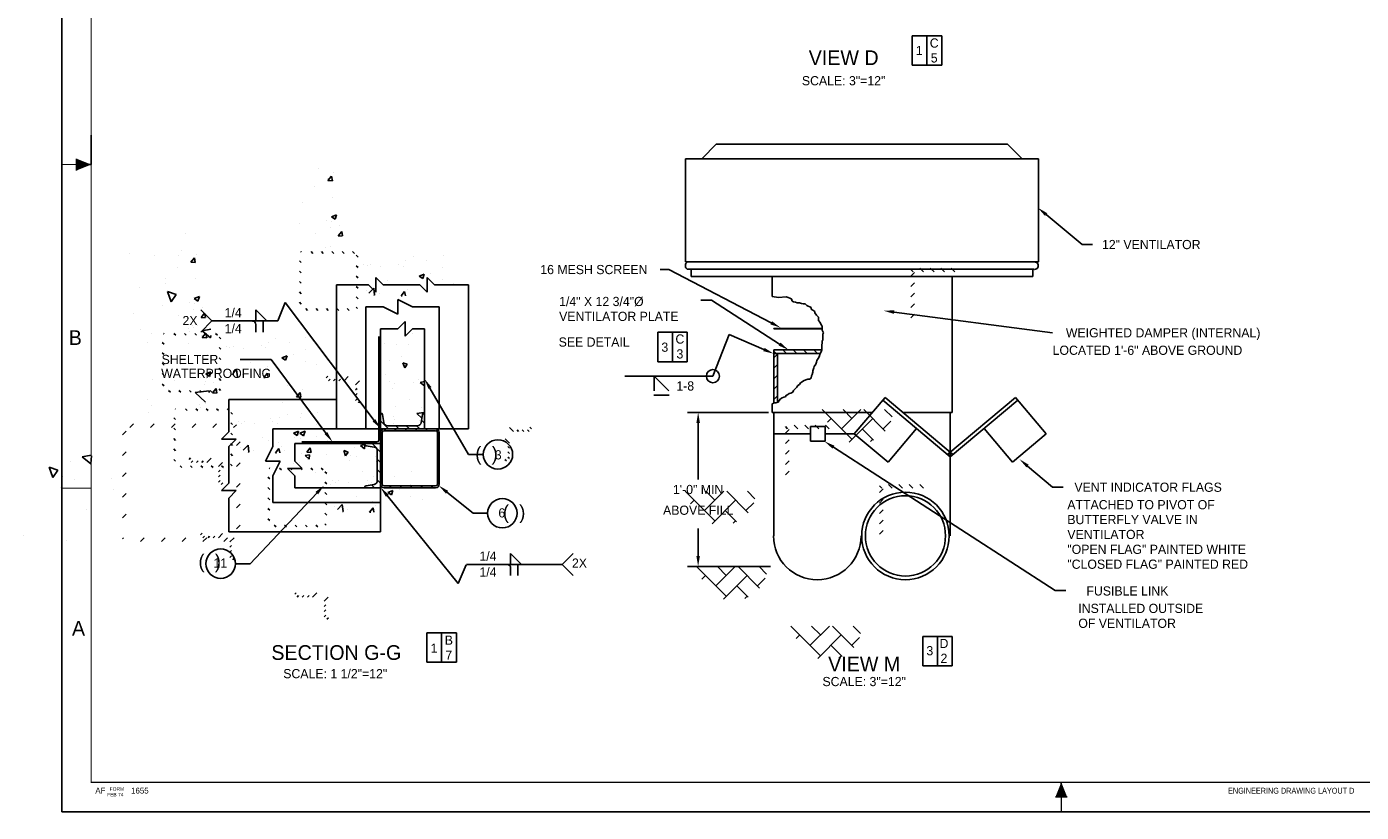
# Model space of a CAD drawing. Extents: x -98 to 136, y 0 to 197.
# Tile 2 of 5: x -2 to 88, y 0 to 53. Entities that reach past the tile are written whole.
import ezdxf
from ezdxf.enums import TextEntityAlignment as Align

# ---------------------------------------------------------------- set-up
doc = ezdxf.new("R2010")
doc.units = 0
doc.header["$LTSCALE"] = 4
doc.layers.get('0').update_dxf_attribs({"linetype": 'CONTINUOUS'})
doc.layers.get('DEFPOINTS').update_dxf_attribs({"linetype": 'CONTINUOUS'})
for name, color, linetype in [('DIM', 5, 'CONTINUOUS'), ('DOOR', 2, 'CONTINUOUS'), ('FOOTING', 3, 'CONTINUOUS'), ('HATCH', 4, 'CONTINUOUS'), ('LETTERING', 5, 'CONTINUOUS'), ('OUTLINE', 1, 'CONTINUOUS'), ('REBAR', 1, 'CONTINUOUS'), ('VENT', 4, 'CONTINUOUS')]:
    doc.layers.add(name, color=color, linetype=linetype)
doc.dimstyles.get("Standard").update_dxf_attribs({"dimtxt": 2.5, "dimasz": 2.5, "dimexe": 1.25, "dimexo": 0.625, "dimtad": 1, "dimcen": 2.5, "dimazin": 3, "dimtfac": 1, "dimtmove": 0, "dimatfit": 3})

# ---------------------------------------------------------------- blocks, each defined once
blk = doc.blocks.new('*X')
at = {"color": 0}
for p, q in [((47.48, 74.609), (47.48, 74.609)), ((44.082, 73.499), (44.86, 74.31)), ((44.971, 73.361), (44.86, 74.31)), ((58.815, 74.251), (58.815, 74.251)), ((61.068, 74.326), (61.068, 74.326)), ((41.164, 73.777), (41.164, 73.777)), ((15.426, 73.314), (15.426, 73.314)), ((18.959, 73.15), (18.959, 73.15)), ((24.832, 73.265), (25.182, 73.399)), ((24.832, 73.265), (25.08, 73.097)), ((24.834, 73.426), (24.834, 73.426)), ((25.08, 73.097), (25.182, 73.399)), ((39.703, 73.214), (40.403, 73.483)), ((39.703, 73.214), (40.2, 72.879)), ((40.2, 72.879), (40.403, 73.483)), ((44.082, 73.499), (44.971, 73.361)), ((53.621, 73.501), (53.621, 73.501)), ((55.236, 73.325), (55.236, 73.325)), ((63.746, 73.152), (63.746, 73.152)), ((15.114, 72.683), (15.103, 72.742)), ((15.103, 72.684), (15.114, 72.683)), ((16.043, 72.649), (16.043, 72.649)), ((18.402, 72.395), (18.643, 72.683)), ((18.7, 72.369), (18.643, 72.683)), ((19.783, 72.761), (19.783, 72.761)), ((21.677, 73.01), (21.677, 73.01)), ((23.055, 72.697), (23.055, 72.697)), ((48.57, 72.861), (48.57, 72.861)), ((54.074, 72.413), (54.774, 72.682)), ((54.572, 72.078), (54.774, 72.682)), ((54.754, 71.843), (55.533, 72.655)), ((55.643, 71.706), (55.533, 72.655)), ((59.959, 72.654), (59.959, 72.654)), ((18.402, 72.395), (18.7, 72.369)), ((18.531, 72.596), (18.531, 72.596)), ((20.458, 72.322), (20.458, 72.322)), ((21.988, 72.082), (22.229, 72.369)), ((22.287, 72.055), (22.229, 72.369)), ((23.073, 72.552), (23.073, 72.552)), ((49.404, 72.324), (49.404, 72.324)), ((54.074, 72.413), (54.572, 72.078)), ((57.455, 72.324), (57.455, 72.324)), ((15.374, 72.181), (15.374, 72.181)), ((15.767, 71.802), (15.767, 71.802)), ((17.933, 72.002), (17.933, 72.002)), ((20.157, 72.052), (20.157, 72.052)), ((20.63, 71.652), (20.981, 71.787)), ((20.879, 71.485), (20.981, 71.787)), ((21.988, 72.082), (22.287, 72.055)), ((43.436, 72.157), (43.436, 72.157)), ((54.754, 71.843), (55.643, 71.706)), ((63.464, 72.13), (63.464, 72.13)), ((15.366, 71.65), (15.366, 71.65)), ((17.241, 71.551), (17.241, 71.551)), ((18.063, 70.938), (18.453, 71.344)), ((18.436, 71.69), (18.436, 71.69)), ((18.508, 70.869), (18.453, 71.344)), ((20.63, 71.652), (20.879, 71.485)), ((21.105, 71.577), (21.105, 71.577)), ((23.519, 71.454), (23.519, 71.454)), ((23.774, 71.464), (23.774, 71.464)), ((24.771, 71.619), (24.771, 71.619)), ((43.572, 71.323), (43.572, 71.323)), ((51.14, 71.493), (51.14, 71.493)), ((63.828, 71.626), (63.828, 71.626)), ((16.821, 71.131), (16.821, 71.131)), ((18.063, 70.938), (18.508, 70.87)), ((19.49, 71.018), (19.49, 71.018)), ((20.361, 71.038), (20.361, 71.038)), ((22.159, 70.905), (22.159, 70.905)), ((22.995, 71.032), (22.995, 71.032)), ((47.353, 70.994), (47.353, 70.994)), ((57.632, 71.129), (57.632, 71.129)), ((58.693, 70.922), (58.693, 70.922)), ((65.426, 70.188), (66.205, 71)), ((66.316, 70.05), (66.205, 71)), ((17.216, 70.624), (17.216, 70.624)), ((18.468, 70.789), (18.468, 70.789)), ((20.398, 70.657), (20.398, 70.657)), ((23.4, 70.111), (23.789, 70.517)), ((23.844, 70.042), (23.789, 70.517)), ((24.828, 70.792), (24.828, 70.792)), ((24.982, 70.803), (24.982, 70.803)), ((41.343, 70.675), (41.343, 70.675)), ((43.506, 70.199), (43.988, 70.774)), ((44.103, 70.147), (43.988, 70.774)), ((44.849, 70.665), (44.849, 70.665)), ((46.681, 70.449), (46.681, 70.449)), ((16.429, 70.04), (16.779, 70.174)), ((16.429, 70.04), (16.678, 69.872)), ((16.678, 69.872), (16.779, 70.174)), ((17.872, 70.337), (17.872, 70.337)), ((22.066, 70.302), (22.066, 70.302)), ((23.4, 70.111), (23.844, 70.042)), ((43.506, 70.199), (44.103, 70.147)), ((50.678, 69.572), (51.16, 70.146)), ((51.276, 69.519), (51.16, 70.146)), ((52.019, 70.224), (52.019, 70.224)), ((53.499, 70.172), (53.499, 70.172)), ((57.357, 69.998), (57.357, 69.998)), ((65.426, 70.188), (66.316, 70.05)), ((11.923, 69.262), (12.104, 69.478)), ((12.222, 69.236), (12.177, 69.478)), ((19.15, 69.802), (19.15, 69.802)), ((22.204, 69.482), (22.204, 69.482)), ((23.455, 69.647), (23.455, 69.647)), ((23.615, 69.639), (23.965, 69.774)), ((23.615, 69.639), (23.864, 69.471)), ((23.864, 69.471), (23.965, 69.774)), ((25.349, 69.896), (25.349, 69.896)), ((25.501, 69.72), (25.501, 69.72)), ((48.448, 69.532), (48.448, 69.532)), ((50.678, 69.572), (51.276, 69.519)), ((57.851, 68.944), (58.333, 69.519)), ((58.449, 68.892), (58.333, 69.518)), ((62.696, 69.772), (62.696, 69.772)), ((68.034, 69.547), (68.034, 69.547)), ((7.755, 69.379), (7.755, 69.379)), ((10.182, 69.29), (10.182, 69.29)), ((11.923, 69.262), (12.222, 69.236)), ((12.103, 69.374), (12.103, 69.374)), ((15.509, 68.948), (15.75, 69.235)), ((15.808, 68.922), (15.75, 69.235)), ((16.234, 69.301), (16.234, 69.301)), ((17.441, 69.148), (17.441, 69.148)), ((19.046, 69.066), (19.046, 69.066)), ((20.11, 69.035), (20.11, 69.035)), ((22.934, 69.368), (22.934, 69.368)), ((43.451, 69.331), (43.451, 69.331)), ((45.672, 69.188), (46.372, 69.457)), ((45.672, 69.188), (46.169, 68.852)), ((45.968, 69.127), (45.968, 69.127)), ((46.169, 68.852), (46.372, 69.457)), ((48.789, 69.106), (48.789, 69.106)), ((61.115, 69.208), (61.115, 69.208)), ((7.615, 68.938), (7.615, 68.938)), ((12.228, 68.427), (12.578, 68.561)), ((12.477, 68.259), (12.578, 68.561)), ((13.319, 68.801), (13.319, 68.801)), ((15.509, 68.948), (15.808, 68.922)), ((15.901, 68.652), (15.901, 68.652)), ((17.152, 68.817), (17.152, 68.817)), ((17.811, 68.673), (17.811, 68.673)), ((19.095, 68.634), (19.336, 68.922)), ((19.095, 68.634), (19.394, 68.608)), ((19.394, 68.608), (19.336, 68.922)), ((20.337, 68.993), (20.337, 68.993)), ((22.682, 68.321), (22.923, 68.608)), ((22.779, 68.923), (22.779, 68.923)), ((22.981, 68.294), (22.923, 68.608)), ((43.314, 68.828), (43.314, 68.828)), ((57.328, 68.71), (57.328, 68.71)), ((57.851, 68.944), (58.449, 68.892)), ((59.466, 68.655), (59.466, 68.655)), ((60.043, 68.387), (60.743, 68.656)), ((60.541, 68.051), (60.743, 68.656)), ((65.023, 68.316), (65.506, 68.891)), ((65.621, 68.264), (65.506, 68.891)), ((67.283, 68.631), (67.283, 68.631)), ((10.403, 68.3), (10.403, 68.3)), ((12.228, 68.427), (12.477, 68.259)), ((12.743, 68.237), (12.743, 68.237)), ((19.414, 68.027), (19.764, 68.161)), ((19.663, 67.859), (19.764, 68.161)), ((22.682, 68.321), (22.98, 68.294)), ((40.137, 68.126), (40.137, 68.126)), ((60.043, 68.387), (60.541, 68.052)), ((63.706, 68.297), (63.706, 68.297)), ((64.804, 68.429), (64.804, 68.429)), ((65.023, 68.316), (65.621, 68.264)), ((7.487, 67.799), (7.487, 67.799)), ((9.598, 67.822), (9.598, 67.822)), ((10.849, 67.987), (10.849, 67.987)), ((12.647, 67.946), (12.647, 67.946)), ((19.414, 68.027), (19.663, 67.859)), ((22.14, 67.675), (22.14, 67.675)), ((22.873, 67.703), (22.873, 67.703)), ((24.034, 67.924), (24.034, 67.924)), ((24.776, 67.819), (24.776, 67.819)), ((25.44, 68.055), (25.44, 68.055)), ((7.554, 67.274), (7.554, 67.274)), ((8.054, 66.895), (8.443, 67.301)), ((8.499, 66.826), (8.443, 67.301)), ((10.122, 67.626), (10.122, 67.626)), ((20.276, 67.328), (20.276, 67.328)), ((20.888, 67.51), (20.888, 67.51)), ((21.86, 67.319), (21.86, 67.319)), ((48.509, 67.549), (48.509, 67.549)), ((58.572, 67.593), (58.572, 67.593)), ((61.451, 67.63), (61.451, 67.63)), ((8.027, 66.814), (8.377, 66.949)), ((8.027, 66.814), (8.276, 66.647)), ((8.054, 66.895), (8.499, 66.827)), ((8.276, 66.647), (8.377, 66.949)), ((8.46, 66.931), (8.46, 66.931)), ((11.129, 66.819), (11.129, 66.819)), ((15.837, 66.845), (15.837, 66.845)), ((16.63, 66.808), (16.478, 66.961)), ((17.731, 67.094), (17.731, 67.094)), ((17.75, 67.008), (17.75, 67.008)), ((18.944, 66.818), (18.944, 66.818)), ((19.478, 66.789), (19.353, 66.914)), ((44.722, 67.05), (44.722, 67.05)), ((13.798, 66.706), (13.798, 66.706)), ((15.38, 66.478), (15.563, 66.548)), ((15.539, 66.478), (15.563, 66.548)), ((16.467, 66.593), (16.467, 66.593)), ((19.136, 66.48), (19.136, 66.48)), ((19.478, 66.082), (19.243, 66.317)), ((42.218, 66.72), (42.218, 66.72)), ((55.619, 66.629), (55.619, 66.629)), ((67.304, 66.425), (67.304, 66.425)), ((16.835, 65.897), (16.478, 66.254)), ((16.856, 65.647), (17.106, 65.897)), ((17.542, 65.897), (17.323, 66.115)), ((17.563, 65.647), (17.813, 65.897)), ((18.249, 65.897), (18.031, 66.115)), ((18.271, 65.647), (18.521, 65.897)), ((18.956, 65.897), (18.738, 66.115)), ((18.978, 65.647), (19.228, 65.897)), ((19.685, 65.647), (19.935, 65.897)), ((20.392, 65.647), (20.642, 65.897)), ((21.099, 65.647), (21.349, 65.897)), ((48.327, 66.203), (48.327, 66.203)), ((64.8, 66.096), (64.8, 66.096)), ((43.192, 65.499), (43.192, 65.499)), ((49.788, 65.628), (49.788, 65.628)), ((44.691, 65.366), (44.691, 65.366)), ((50.03, 65.14), (50.03, 65.14)), ((58.485, 65.264), (58.485, 65.264)), ((63.584, 64.968), (63.584, 64.968)), ((43.956, 64.627), (43.956, 64.627)), ((55.368, 64.915), (55.368, 64.915)), ((60.706, 64.689), (60.706, 64.689)), ((66.012, 64.361), (66.712, 64.63)), ((66.51, 64.025), (66.712, 64.63)), ((52.194, 64.436), (52.194, 64.436)), ((58.45, 64.264), (58.45, 64.264)), ((66.012, 64.361), (66.51, 64.025)), ((66.044, 64.464), (66.044, 64.464)), ((45.878, 63.604), (45.878, 63.604)), ((44.893, 62.677), (45.375, 63.252)), ((45.491, 62.625), (45.375, 63.252)), ((53.256, 63.514), (53.256, 63.514)), ((42.091, 63.106), (42.091, 63.106)), ((44.893, 62.677), (45.491, 62.625)), ((45.407, 62.102), (46.186, 62.914)), ((46.297, 61.964), (46.186, 62.914)), ((48.205, 62.874), (48.205, 62.874)), ((66.87, 62.664), (66.87, 62.664)), ((68.46, 62.98), (68.46, 62.98)), ((43.239, 61.936), (43.939, 62.205)), ((43.736, 61.601), (43.939, 62.205)), ((52.066, 62.05), (52.548, 62.624)), ((52.664, 61.997), (52.548, 62.624)), ((64.673, 62.481), (64.673, 62.481)), ((43.071, 62.17), (43.071, 62.17)), ((43.239, 61.936), (43.736, 61.601)), ((45.407, 62.102), (46.297, 61.964)), ((52.066, 62.05), (52.664, 61.997)), ((59.238, 61.422), (59.72, 61.997)), ((59.836, 61.37), (59.721, 61.997)), ((62.169, 62.151), (62.169, 62.151)), ((55.854, 61.32), (55.854, 61.32)), ((57.61, 61.136), (58.31, 61.404)), ((58.108, 60.8), (58.31, 61.404)), ((59.238, 61.422), (59.836, 61.37)), ((61.038, 61.663), (61.038, 61.663)), ((63.463, 61.639), (63.463, 61.639)), ((66.411, 60.795), (66.893, 61.369)), ((67.009, 60.742), (66.893, 61.369)), ((56.08, 60.447), (56.859, 61.259)), ((56.969, 60.309), (56.859, 61.259)), ((57.61, 61.136), (58.107, 60.8)), ((58.328, 60.935), (58.328, 60.935)), ((49.563, 60.492), (49.563, 60.492)), ((52.067, 60.821), (52.067, 60.821)), ((55.207, 60.662), (55.207, 60.662)), ((56.08, 60.447), (56.969, 60.309)), ((66.411, 60.795), (67.009, 60.742)), ((42.744, 60.256), (42.744, 60.256)), ((48.082, 60.031), (48.082, 60.031)), ((53.135, 60.185), (53.135, 60.185)), ((43.248, 59.66), (43.248, 59.66)), ((48.083, 59.545), (48.083, 59.545)), ((49.375, 59.661), (49.375, 59.661)), ((53.421, 59.805), (53.421, 59.805)), ((58.759, 59.579), (58.759, 59.579)), ((66.752, 58.792), (67.531, 59.604)), ((67.626, 58.785), (67.531, 59.604)), ((39.46, 59.162), (39.46, 59.162)), ((39.514, 59.138), (39.514, 59.138)), ((63.435, 59.468), (63.435, 59.468)), ((64.097, 59.354), (64.097, 59.354)), ((65.829, 59.036), (65.829, 59.036)), ((42.949, 58.841), (42.949, 58.841)), ((44.853, 58.913), (44.853, 58.913)), ((66.752, 58.792), (66.799, 58.785)), ((103.095, 33.815), (103.445, 33.949)), ((103.095, 33.815), (103.343, 33.647)), ((103.221, 33.905), (103.221, 33.905)), ((103.343, 33.647), (103.445, 33.949)), ((100.679, 33.165), (100.679, 33.165)), ((100.695, 33.585), (100.695, 33.585)), ((101.461, 33.145), (101.461, 33.145)), ((102.712, 33.31), (102.712, 33.31)), ((103.16, 32.241), (103.16, 32.241)), ((100.634, 31.921), (100.634, 31.921)), ((100.745, 31.954), (100.745, 31.954)), ((103.414, 31.841), (103.414, 31.841)), ((101.397, 31.338), (101.397, 31.338)), ((103.291, 31.587), (103.291, 31.587)), ((101.799, 31.282), (101.799, 31.282)), ((101.421, 30.034), (101.81, 30.439)), ((101.866, 29.965), (101.81, 30.439)), ((103.099, 30.576), (103.099, 30.576)), ((103.388, 30.682), (103.388, 30.682)), ((100.573, 30.256), (100.573, 30.256)), ((101.421, 30.034), (101.866, 29.965)), ((101.878, 30.189), (102.228, 30.324)), ((101.878, 30.189), (102.127, 30.021)), ((102.127, 30.021), (102.228, 30.323)), ((101.975, 29.615), (101.975, 29.615)), ((101.67, 29.083), (101.67, 29.083)), ((102.419, 29.3), (102.419, 29.3)), ((15.321, 29), (15.321, 29)), ((16.352, 28.726), (16.352, 28.726)), ((103.038, 28.912), (103.038, 28.912)), ((15.94, 28.329), (15.94, 28.329)), ((15.968, 28.205), (16.209, 28.492)), ((15.968, 28.205), (16.267, 28.179)), ((16.267, 28.179), (16.209, 28.492)), ((100.513, 28.592), (100.513, 28.592)), ((100.651, 28.197), (100.893, 28.484)), ((100.651, 28.197), (100.95, 28.171)), ((100.95, 28.171), (100.893, 28.484)), ((15.039, 27.812), (15.039, 27.812)), ((100.66, 27.643), (100.66, 27.643)), ((102.977, 27.247), (102.977, 27.247)), ((16.291, 27.061), (16.291, 27.061)), ((100.888, 26.641), (101.128, 26.881)), ((101.595, 26.641), (101.835, 26.881)), ((102.302, 26.641), (102.542, 26.881)), ((103.009, 26.641), (103.249, 26.881)), ((14.222, 26.731), (14.222, 26.731)), ((15.848, 25.472), (15.848, 25.472)), ((16.202, 25.73), (16.552, 25.864)), ((16.202, 25.73), (16.45, 25.562)), ((16.45, 25.562), (16.552, 25.864)), ((14.065, 25.257), (14.065, 25.257)), ((16.131, 24.981), (16.131, 24.981)), ((16.23, 25.397), (16.23, 25.397)), ((16.734, 25.144), (16.734, 25.144)), ((15.12, 24.585), (15.12, 24.585)), ((16.662, 24.444), (16.903, 24.731)), ((16.958, 24.43), (16.903, 24.731)), ((16.662, 24.444), (16.937, 24.42)), ((15.784, 23.665), (15.784, 23.665)), ((16.17, 23.732), (16.17, 23.732)), ((14.147, 23.329), (14.114, 23.363)), ((14.946, 23.238), (14.821, 23.363)), ((15.653, 23.238), (15.528, 23.363)), ((16.36, 23.238), (16.235, 23.363)), ((17.068, 23.238), (16.943, 23.363)), ((17.775, 23.237), (17.65, 23.363)), ((14.147, 22.623), (14.022, 22.748)), ((18.022, 22.99), (17.897, 23.115)), ((21.231, 22.763), (21.231, 22.763)), ((21.757, 22.999), (21.757, 22.999)), ((22.666, 22.772), (22.666, 22.772)), ((23.799, 23.115), (23.799, 23.115)), ((18.022, 22.283), (17.897, 22.408)), ((18.409, 22.49), (18.409, 22.49)), ((18.634, 22.388), (18.634, 22.388)), ((18.841, 22.498), (18.841, 22.498)), ((19.52, 22.358), (19.52, 22.358)), ((20.772, 22.522), (20.772, 22.522)), ((21.078, 22.377), (21.078, 22.377)), ((23.747, 22.264), (23.747, 22.264)), ((14.147, 21.916), (14.022, 22.041)), ((22.171, 21.704), (22.521, 21.838)), ((22.419, 21.536), (22.521, 21.838)), ((22.955, 21.901), (22.955, 21.901)), ((55.788, 21.994), (55.636, 22.146)), ((55.636, 21.695), (55.886, 21.945)), ((56.495, 21.994), (56.245, 22.244)), ((57.202, 21.994), (56.952, 22.244)), ((57.909, 21.994), (57.659, 22.244)), ((58.616, 21.994), (58.366, 22.244)), ((18.022, 21.576), (17.897, 21.701)), ((20.039, 21.4), (20.039, 21.4)), ((22.171, 21.704), (22.419, 21.536)), ((23.738, 21.45), (23.738, 21.45)), ((14.147, 21.209), (14.022, 21.334)), ((18.022, 20.869), (17.897, 20.994)), ((18.753, 20.545), (19.083, 20.888)), ((19.138, 20.413), (19.083, 20.888)), ((21.171, 21.098), (21.171, 21.098)), ((24.508, 21.215), (24.508, 21.215)), ((55.636, 20.988), (55.886, 21.238)), ((14.147, 20.501), (14.022, 20.626)), ((18.574, 20.723), (18.574, 20.723)), ((19.457, 20.55), (19.457, 20.55)), ((20.942, 20.369), (21.183, 20.657)), ((21.237, 20.363), (21.183, 20.657)), ((21.35, 20.8), (21.35, 20.8)), ((55.636, 20.28), (55.886, 20.53)), ((100.51, 20.607), (100.544, 20.641)), ((101.012, 20.401), (101.252, 20.641)), ((101.719, 20.401), (101.959, 20.641)), ((102.426, 20.401), (102.666, 20.641)), ((103.133, 20.401), (103.373, 20.641)), ((18.022, 20.162), (17.897, 20.287)), ((19.091, 20.421), (19.138, 20.413)), ((20.942, 20.369), (21.021, 20.363)), ((14.147, 19.794), (14.022, 19.919)), ((17.989, 19.488), (17.893, 19.583)), ((55.636, 19.573), (55.886, 19.823)), ((14.579, 19.363), (14.454, 19.488)), ((15.286, 19.363), (15.161, 19.488)), ((15.993, 19.363), (15.868, 19.488)), ((16.7, 19.363), (16.575, 19.488)), ((17.407, 19.363), (17.282, 19.488)), ((55.636, 18.866), (55.886, 19.116)), ((101.151, 18.994), (101.151, 18.994)), ((102.673, 18.925), (102.673, 18.925)), ((102.747, 18.637), (103.136, 19.043)), ((102.747, 18.637), (103.191, 18.568)), ((103.191, 18.568), (103.136, 19.043)), ((103.359, 18.019), (103.359, 18.019)), ((101.213, 17.299), (101.563, 17.433)), ((101.213, 17.299), (101.462, 17.131)), ((101.462, 17.131), (101.563, 17.433)), ((102.613, 17.26), (102.613, 17.26)), ((102.229, 17.056), (102.229, 17.056)), ((102.733, 16.914), (102.974, 17.201)), ((102.733, 16.914), (103.032, 16.888)), ((103.032, 16.888), (102.974, 17.201)), ((103.48, 17.221), (103.48, 17.221)), ((101.641, 16.421), (101.641, 16.421)), ((102.847, 16.326), (102.847, 16.326)), ((101.232, 15.767), (101.232, 15.767)), ((102.552, 15.596), (102.552, 15.596)), ((102.165, 15.249), (102.165, 15.249)), ((15.848, 14.788), (15.95, 14.89)), ((16.003, 14.589), (16.113, 14.698)), ((16.357, 14.589), (16.466, 14.698)), ((16.71, 14.589), (16.82, 14.698)), ((17.064, 14.589), (17.348, 14.873)), ((17.848, 14.313), (18.125, 14.589)), ((17.848, 13.959), (17.957, 14.068)), ((17.848, 13.606), (17.957, 13.715)), ((17.848, 13.252), (17.957, 13.361)), ((18.039, 13.089), (18.142, 13.192)), ((51.619, 10.607), (49.601, 12.625)), ((50.912, 11.314), (52.223, 12.625)), ((51.619, 12.021), (51.015, 12.625)), ((53.887, 11.167), (52.429, 12.625)), ((54.346, 12.122), (53.843, 12.625)), ((49.961, 11.777), (50.205, 12.021)), ((51.428, 10.416), (53.033, 12.021)), ((53.74, 11.314), (54.265, 11.838)), ((53.097, 10.542), (52.326, 11.314)), ((52.876, 10.45), (53.033, 10.607))]:
    blk.add_line(p, q, dxfattribs=at)
blk = doc.blocks.new('*D')
at = {"color": 0, "linetype": 'BYBLOCK'}
for p, q in [((9.103, 70.228), (9.103, 77.72)), ((15.103, 73.728), (15.103, 77.72)), ((15.103, 73.728), (15.103, 77.72)), ((24.103, 74.228), (24.103, 77.72)), ((9.823, 77), (10.583, 77)), ((14.383, 77), (13.624, 77)), ((15.823, 77), (18.083, 77)), ((23.383, 77), (21.124, 77)), ((101.398, 41.357), (94.291, 41.357)), ((95.011, 40.637), (95.011, 39.03)), ((95.011, 36.077), (95.011, 37.685)), ((101.398, 35.357), (94.291, 35.357)), ((101.648, 35.107), (101.648, 27.994)), ((102.648, 29.966), (102.648, 27.994)), ((100.928, 28.714), (100.208, 28.714)), ((103.368, 28.714), (104.088, 28.714))]:
    blk.add_line(p, q, dxfattribs=at)
for points in [[(9.823, 77.12), (9.823, 76.88), (9.103, 77)], [(14.383, 77.12), (14.383, 76.88), (15.103, 77)], [(15.823, 77.12), (15.823, 76.88), (15.103, 77)], [(23.383, 77.12), (23.383, 76.88), (24.103, 77)], [(94.891, 40.637), (95.131, 40.637), (95.011, 41.357)], [(94.891, 36.077), (95.131, 36.077), (95.011, 35.357)], [(100.928, 28.834), (100.928, 28.594), (101.648, 28.714)], [(103.368, 28.834), (103.368, 28.594), (102.648, 28.714)]]:
    blk.add_solid(points, dxfattribs=at)
at = {"layer": 'DEFPOINTS', "color": 0, "linetype": 'BYBLOCK'}
for p in [(15.103, 77), (24.103, 77), (24.103, 73.978), (15.103, 73.478), (15.103, 73.478), (9.103, 69.978), (95.011, 41.357), (101.648, 41.357), (101.648, 35.357), (101.648, 35.357), (102.648, 30.216), (101.648, 28.714)]:
    blk.add_point(p, dxfattribs=at)
at = {"color": 0, "linetype": 'BYBLOCK'}
for s, p in [('1\'-0"', (12.103, 77)), ('1\'-6"', (19.603, 77)), ('12 3/4"', (95.011, 38.357)), ('1"', (99.52, 28.714))]:
    blk.add_text(s, height=0.625, dxfattribs=at).set_placement(p, align=Align.MIDDLE_CENTER)
blk = doc.blocks.new('BORDER')
at = {"color": 0}
for p, q in [((0, 1), (0, 0)), ((0, 0), (1, 0))]:
    blk.add_line(p, q, dxfattribs=at)

msp = doc.modelspace()

# ---------------------------------------------------------------- linework, layer by layer
at = {"color": 0}
for p, q in [((22.857, 32.828), (21.679, 32.828)), ((21.679, 27.099), (21.679, 32.828)), ((23.357, 33.328), (22.857, 32.828)), ((23.357, 32.328), (23.357, 33.328)), ((23.357, 32.328), (23.857, 32.828)), ((24.679, 32.828), (23.857, 32.828)), ((24.679, 27.099), (24.679, 32.828)), ((21.559, 25.264), (21.559, 32.318)), ((21.679, 26.024), (21.679, 27.099)), ((21.701, 27.099), (21.679, 27.099)), ((21.679, 26.024), (21.679, 27.099)), ((21.912, 26.451), (21.821, 26.997)), ((24.446, 26.451), (24.537, 26.997)), ((24.679, 27.099), (24.657, 27.099)), ((24.679, 26.024), (24.679, 27.099)), ((24.679, 26.024), (24.679, 27.099)), ((24.679, 26.024), (21.679, 26.024)), ((24.679, 26.024), (21.679, 26.024)), ((24.199, 26.243), (22.159, 26.243)), ((15.857, 23.828), (15.857, 25.024)), ((21.679, 25.024), (20.604, 25.024)), ((20.604, 25.024), (20.604, 25.002)), ((21.252, 24.791), (20.706, 24.882)), ((21.46, 24.544), (21.46, 22.504)), ((21.679, 25.024), (21.679, 22.024)), ((21.679, 25.024), (21.679, 22.024)), ((16.357, 23.328), (15.857, 23.828)), ((15.357, 23.328), (16.357, 23.328)), ((15.357, 23.328), (15.857, 22.828)), ((15.857, 22.024), (15.857, 22.828)), ((20.604, 22.046), (20.604, 22.024)), ((21.679, 22.024), (20.604, 22.024)), ((21.252, 22.257), (20.706, 22.166))]:
    msp.add_line(p, q, dxfattribs=at)
at = {"color": 0, "linetype": 'BYBLOCK'}
for p, q in [((48.069, 27.153), (42.573, 27.153)), ((43.293, 26.433), (43.293, 22.58)), ((43.293, 17.382), (43.293, 19.248)), ((48.215, 16.662), (42.573, 16.662))]:
    msp.add_line(p, q, dxfattribs=at)
at = {"color": 0}
for centre, radius, start, end in [((21.701, 26.977), 0.122, 9.5, 90), ((22.159, 26.493), 0.25, 189.5, 270), ((24.199, 26.493), 0.25, 270, 350.5), ((24.657, 26.977), 0.122, 90, 170.5), ((20.726, 25.002), 0.122, 180, 260.5), ((21.21, 24.544), 0.25, 0, 80.5), ((21.439, 25.264), 0.12, 270, 0), ((20.726, 22.046), 0.122, 99.5, 180), ((21.21, 22.504), 0.25, 279.5, 0)]:
    msp.add_arc(centre, radius, start, end, dxfattribs=at)
at = {"color": 0, "linetype": 'BYBLOCK'}
for points in [[(43.173, 26.433), (43.413, 26.433), (43.293, 27.153)], [(43.173, 17.382), (43.413, 17.382), (43.293, 16.662)]]:
    msp.add_solid(points, dxfattribs=at)
at = {"layer": 'DEFPOINTS', "color": 0, "linetype": 'BYBLOCK'}
for p in [(43.293, 27.153), (48.319, 27.153), (48.465, 16.662)]:
    msp.add_point(p, dxfattribs=at)
at = {"layer": 'DIM', "color": 0}
for p, q in [((41.306, 36.861), (40.711, 36.861)), ((48.27, 33.237), (41.306, 36.861)), ((14.243, 30.745), (12.141, 30.745)), ((17.972, 25.74), (14.243, 30.745)), ((22.14, 21.488), (26.975, 15.522)), ((26.206, 21.723), (27.976, 20.299)), ((26.975, 15.522), (27.521, 16.79))]:
    msp.add_line(p, q, dxfattribs=at)
for points in [[(48.325, 33.344), (48.215, 33.131), (48.909, 32.905)], [(18.068, 25.812), (17.876, 25.669), (18.402, 25.163)], [(22.047, 21.413), (22.233, 21.564), (21.685, 22.047)], [(26.131, 21.629), (26.282, 21.816), (25.645, 22.174)]]:
    msp.add_solid(points, dxfattribs=at)
at = {"layer": 'DOOR', "color": 0}
for p, q in [((21.804, 25.774), (21.804, 22.274)), ((25.429, 25.899), (21.929, 25.899)), ((25.554, 25.774), (25.554, 22.274)), ((25.679, 25.774), (25.679, 22.274)), ((20.604, 25.024), (15.857, 25.024)), ((21.439, 25.144), (16.33, 25.144)), ((21.679, 25.024), (20.604, 25.024)), ((20.604, 22.024), (15.857, 22.024)), ((21.679, 22.024), (20.604, 22.024)), ((25.429, 22.149), (21.929, 22.149)), ((25.429, 22.024), (21.929, 22.024))]:
    msp.add_line(p, q, dxfattribs=at)
for centre, radius, start, end in [((21.929, 25.774), 0.25, 90, 180), ((21.929, 25.774), 0.125, 90, 180), ((25.429, 25.774), 0.25, 0, 90), ((25.429, 25.774), 0.125, 0, 90), ((21.929, 22.274), 0.25, 180, 270), ((21.929, 22.274), 0.125, 180, 270), ((25.429, 22.274), 0.125, 270, 0), ((25.429, 22.274), 0.25, 270, 0)]:
    msp.add_arc(centre, radius, start, end, dxfattribs=at)
at = {"layer": 'FOOTING', "color": 0}
for p, q in [((21.357, 35.328), (21.357, 36.328)), ((21.357, 36.328), (21.857, 35.828)), ((24.857, 35.328), (24.857, 36.328)), ((24.857, 36.328), (25.357, 35.828)), ((18.679, 35.828), (18.679, 26.024)), ((18.679, 35.828), (20.857, 35.828)), ((20.857, 35.828), (21.357, 35.328)), ((21.857, 35.828), (24.357, 35.828)), ((24.357, 35.828), (24.857, 35.328)), ((25.357, 35.828), (27.679, 35.828)), ((27.679, 35.828), (27.679, 26.024)), ((18.679, 28.024), (11.357, 28.024)), ((11.357, 25.828), (11.357, 28.024)), ((10.857, 25.328), (11.357, 25.828)), ((21.679, 26.024), (18.679, 26.024)), ((21.284, 26.024), (18.679, 26.024)), ((21.679, 26.024), (21.679, 25.024)), ((24.679, 26.024), (21.679, 26.024)), ((25.429, 26.024), (24.679, 26.024)), ((27.679, 26.024), (25.429, 26.024)), ((11.857, 25.328), (10.857, 25.328)), ((11.357, 24.828), (11.857, 25.328)), ((11.357, 22.328), (11.357, 24.828)), ((21.679, 25.024), (21.679, 22.024)), ((10.857, 21.828), (11.357, 22.328)), ((11.857, 21.828), (10.857, 21.828)), ((11.357, 21.328), (11.857, 21.828)), ((21.679, 22.024), (21.679, 19.024)), ((11.357, 19.024), (11.357, 21.328)), ((21.679, 19.024), (11.357, 19.024))]:
    msp.add_line(p, q, dxfattribs=at)
at = {"layer": 'HATCH', "color": 0}
for p, q in [((48.762, 34.954), (48.319, 35.022)), ((49.272, 34.997), (48.762, 34.954)), ((48.434, 32.864), (51.738, 32.864)), ((48.434, 32.834), (48.434, 32.864)), ((48.434, 32.834), (51.738, 32.834)), ((48.471, 27.809), (48.309, 27.712)), ((48.319, 27.153), (55.153, 27.153)), ((57.223, 27.153), (60.569, 27.153))]:
    msp.add_line(p, q, dxfattribs=at)
at = {"layer": 'LETTERING', "color": 0}
for p, q in [((57.862, 50.747), (57.862, 52.747)), ((57.862, 52.747), (59.862, 52.747)), ((58.862, 52.747), (58.862, 50.747)), ((59.862, 52.747), (59.862, 50.747)), ((59.862, 50.747), (57.862, 50.747)), ((66.965, 40.601), (69.412, 38.562)), ((69.412, 38.562), (70.132, 38.562)), ((15.197, 34.615), (14.697, 33.365)), ((21.241, 26.606), (15.197, 34.615)), ((44.198, 34.784), (43.478, 34.784)), ((48.833, 31.794), (44.198, 34.784)), ((10.197, 33.365), (9.447, 34.115)), ((13.197, 34.115), (13.947, 33.365)), ((13.197, 33.365), (13.197, 34.115)), ((56.626, 33.969), (67.412, 32.562)), ((10.197, 33.365), (9.447, 32.615)), ((14.697, 33.365), (10.197, 33.365)), ((13.197, 32.615), (13.197, 33.115)), ((13.697, 33.365), (13.697, 32.615)), ((40.553, 30.596), (40.553, 32.596)), ((40.553, 32.596), (42.553, 32.596)), ((41.553, 32.596), (41.553, 30.596)), ((42.553, 32.596), (42.553, 30.596)), ((45.402, 32.442), (44.298, 29.61)), ((47.771, 31.425), (45.402, 32.442)), ((42.553, 30.596), (40.553, 30.596)), ((44.298, 29.61), (38.298, 29.61)), ((40.298, 29.61), (40.298, 28.61)), ((40.298, 29.61), (41.298, 28.61)), ((44.298, 29.61), (43.578, 29.61)), ((25.042, 28.807), (27.672, 24.292)), ((40.284, 28.309), (41.322, 28.309)), ((52.499, 24.785), (67.591, 15.037)), ((27.672, 24.292), (28.672, 24.292)), ((65.708, 23.5), (67.412, 22.062)), ((67.412, 22.062), (68.132, 22.062)), ((17.347, 21.66), (12.807, 16.863)), ((27.971, 20.293), (28.971, 20.293)), ((30.533, 16.813), (30.533, 17.563)), ((30.533, 17.563), (31.283, 16.813)), ((34.033, 16.813), (34.783, 17.563)), ((12.807, 16.863), (11.807, 16.863)), ((27.533, 16.813), (34.033, 16.813)), ((30.533, 16.063), (30.533, 16.563)), ((31.033, 16.813), (31.033, 16.063)), ((34.033, 16.813), (34.783, 16.063)), ((67.591, 15.037), (68.311, 15.037)), ((24.842, 10.171), (24.842, 12.171)), ((24.842, 12.171), (26.842, 12.171)), ((25.842, 12.171), (25.842, 10.171)), ((26.842, 12.171), (26.842, 10.171)), ((58.576, 9.922), (58.576, 11.922)), ((58.576, 11.922), (60.576, 11.922)), ((59.576, 11.922), (59.576, 9.922)), ((60.576, 11.922), (60.576, 9.922)), ((26.842, 10.171), (24.842, 10.171)), ((60.576, 9.922), (58.576, 9.922))]:
    msp.add_line(p, q, dxfattribs=at)
for centre, radius in [((44.298, 29.613), 0.447), ((29.672, 24.292), 1), ((29.971, 20.293), 1), ((10.807, 16.863), 1)]:
    msp.add_circle(centre, radius, dxfattribs=at)
for centre in [(12.966, 33.129), (30.302, 16.577)]:
    msp.add_arc(centre, 0.232, 356.56394, 88.70815, dxfattribs=at)
for points in [[(66.888, 40.509), (67.042, 40.694), (66.412, 41.062)], [(56.61, 33.85), (56.641, 34.088), (55.912, 34.062)], [(48.898, 31.895), (48.768, 31.693), (49.437, 31.402)], [(47.818, 31.535), (47.723, 31.314), (48.432, 31.14)], [(24.939, 28.747), (25.146, 28.868), (24.68, 29.429)], [(21.333, 26.683), (21.149, 26.53), (21.7, 26.052)], [(52.434, 24.685), (52.564, 24.886), (51.894, 25.176)], [(65.63, 23.409), (65.785, 23.592), (65.157, 23.965)], [(17.434, 21.578), (17.26, 21.743), (17.842, 22.183)]]:
    msp.add_solid(points, dxfattribs=at)
at = {"layer": 'OUTLINE', "color": 0}
for p, q in [((2, 44), (2, 46)), ((1, 44), (1, 44.4)), ((2, 44), (1, 44)), ((1, 44), (1, 43.6)), ((68, 2), (68, 1)), ((68, 1), (67.6, 1)), ((68, 1), (68.4, 1))]:
    msp.add_line(p, q, dxfattribs=at)
at = {"layer": 'OUTLINE', "color": 0, "const_width": 0.08}
msp.add_lwpolyline([(2, 86), (2, 2), (134, 2), (134, 86)], close=True, dxfattribs=at)
for points in [[(2, 44), (0, 44)], [(-0.006, 22), (1.994, 22)], [(68, 2), (68, 0)]]:
    msp.add_lwpolyline(points, dxfattribs=at)
at = {"layer": 'OUTLINE', "color": 0}
for points in [[(2, 44), (1, 43.6), (1, 44.4)], [(68, 2), (68.4, 1), (67.6, 1)]]:
    msp.add_solid(points, dxfattribs=at)
at = {"layer": 'REBAR', "color": 0}
for p, q in [((22.857, 34.828), (22.857, 33.828)), ((23.857, 34.328), (22.857, 34.828)), ((20.679, 34.328), (20.679, 26.024)), ((21.857, 34.328), (20.679, 34.328)), ((22.857, 33.828), (21.857, 34.328)), ((25.679, 34.328), (23.857, 34.328)), ((25.679, 34.328), (25.679, 26.024)), ((18.679, 26.024), (14.357, 26.024)), ((14.357, 24.828), (14.357, 26.024)), ((13.857, 23.828), (14.357, 24.828)), ((14.857, 23.828), (13.857, 23.828)), ((14.357, 22.828), (14.857, 23.828)), ((14.357, 21.024), (14.357, 22.828)), ((21.679, 21.024), (14.357, 21.024))]:
    msp.add_line(p, q, dxfattribs=at)
at = {"layer": 'VENT', "color": 0}
for p, q in [((43.558, 44.41), (44.526, 45.378)), ((44.526, 45.378), (64.34, 45.378)), ((65.308, 44.41), (64.34, 45.378)), ((42.444, 44.378), (42.444, 37.378)), ((42.444, 44.378), (66.444, 44.378)), ((66.444, 44.378), (66.444, 37.378)), ((42.444, 37.378), (66.444, 37.378)), ((42.554, 36.878), (66.114, 36.878)), ((42.808, 36.878), (42.808, 36.378)), ((42.808, 36.378), (66.058, 36.378)), ((48.319, 35.022), (48.319, 36.378)), ((60.569, 27.153), (60.569, 36.378)), ((66.058, 36.878), (66.058, 36.378)), ((49.417, 34.961), (49.272, 34.997)), ((49.525, 34.925), (49.417, 34.961)), ((49.671, 34.853), (49.525, 34.925)), ((49.671, 34.744), (49.671, 34.853)), ((49.778, 34.672), (49.671, 34.744)), ((49.924, 34.636), (49.778, 34.672)), ((50.036, 34.6), (49.924, 34.636)), ((50.181, 34.6), (50.036, 34.6)), ((50.326, 34.564), (50.181, 34.6)), ((50.434, 34.525), (50.326, 34.564)), ((50.58, 34.525), (50.434, 34.525)), ((50.687, 34.417), (50.58, 34.525)), ((50.978, 34.272), (50.687, 34.417)), ((50.978, 34.164), (50.978, 34.272)), ((51.086, 34.089), (50.978, 34.164)), ((51.231, 34.017), (51.086, 34.089)), ((51.231, 33.909), (51.231, 34.017)), ((51.343, 33.764), (51.231, 33.909)), ((51.489, 33.617), (51.343, 33.764)), ((51.489, 33.401), (51.489, 33.617)), ((51.597, 33.256), (51.489, 33.401)), ((51.667, 33.109), (51.597, 33.256)), ((51.742, 33.001), (51.667, 33.109)), ((51.742, 32.748), (51.742, 33.001)), ((51.812, 32.565), (51.742, 32.748)), ((51.704, 31.729), (51.742, 31.876)), ((51.742, 31.985), (51.779, 32.093)), ((51.742, 31.876), (51.742, 31.985)), ((51.779, 32.457), (51.812, 32.565)), ((51.779, 32.093), (51.779, 32.457)), ((48.444, 31.404), (51.704, 31.404)), ((48.444, 31.154), (48.444, 31.404)), ((48.444, 31.154), (48.691, 31.154)), ((48.444, 27.793), (48.444, 31.151)), ((48.694, 27.837), (48.694, 31.154)), ((48.694, 31.154), (51.6, 31.154)), ((51.451, 30.821), (51.522, 30.933)), ((51.522, 30.933), (51.597, 31.149)), ((51.597, 31.149), (51.667, 31.257)), ((51.667, 31.257), (51.704, 31.404)), ((51.704, 31.404), (51.704, 31.729)), ((51.086, 29.986), (51.161, 30.169)), ((51.086, 29.877), (51.086, 29.986)), ((51.161, 30.169), (51.198, 30.277)), ((51.198, 30.277), (51.306, 30.421)), ((51.306, 30.421), (51.343, 30.569)), ((51.343, 30.569), (51.377, 30.677)), ((51.377, 30.677), (51.451, 30.821)), ((50.181, 29.042), (50.252, 29.153)), ((50.252, 29.153), (50.36, 29.225)), ((50.36, 29.225), (50.472, 29.297)), ((50.472, 29.297), (50.617, 29.369)), ((50.617, 29.369), (50.762, 29.405)), ((50.762, 29.405), (50.87, 29.405)), ((50.87, 29.405), (50.978, 29.477)), ((50.978, 29.477), (51.015, 29.625)), ((51.015, 29.625), (51.053, 29.733)), ((51.053, 29.733), (51.086, 29.877)), ((49.019, 28.134), (49.127, 28.173)), ((49.127, 28.173), (49.235, 28.209)), ((49.235, 28.209), (49.272, 28.317)), ((49.272, 28.317), (49.38, 28.353)), ((49.38, 28.353), (49.488, 28.425)), ((49.488, 28.425), (49.6, 28.461)), ((49.6, 28.461), (49.745, 28.534)), ((49.745, 28.534), (49.778, 28.645)), ((49.778, 28.645), (49.891, 28.753)), ((49.891, 28.753), (49.998, 28.861)), ((49.998, 28.861), (50.069, 28.969)), ((50.069, 28.969), (50.181, 29.042)), ((53.919, 25.682), (56.008, 28.172)), ((56.008, 28.172), (60.605, 24.315)), ((64.879, 28.172), (60.283, 24.315)), ((66.968, 25.682), (64.879, 28.172)), ((48.319, 27.153), (48.319, 27.718)), ((48.471, 27.809), (48.583, 27.809)), ((48.583, 27.809), (48.728, 27.845)), ((48.728, 27.845), (48.799, 27.953)), ((48.799, 27.953), (48.907, 28.062)), ((48.907, 28.062), (49.019, 28.134)), ((55.848, 27.981), (60.444, 24.124)), ((65.04, 27.981), (60.444, 24.124)), ((48.444, 18.752), (48.444, 27.153)), ((60.444, 18.752), (60.444, 27.153)), ((50.944, 25.682), (48.444, 25.682)), ((50.944, 25.182), (50.944, 26.182)), ((50.944, 26.182), (51.944, 26.182)), ((51.944, 26.182), (51.944, 25.182)), ((53.919, 25.682), (51.944, 25.682)), ((56.217, 23.754), (53.919, 25.682)), ((58.146, 26.052), (56.217, 23.754)), ((62.742, 26.052), (64.67, 23.754)), ((64.67, 23.754), (66.968, 25.682)), ((51.944, 25.182), (50.944, 25.182)), ((60.444, 24.124), (60.283, 24.315)), ((60.444, 24.124), (60.605, 24.315))]:
    msp.add_line(p, q, dxfattribs=at)
for radius in [2.977, 2.727]:
    msp.add_circle((57.397, 18.752), radius, dxfattribs=at)
for centre, radius, start, end in [((42.72, 37.125), 0.298, 124.31955, 236.06696), ((66.181, 37.124), 0.256, 254.85389, 75.59938), ((51.397, 18.752), 2.977, 180, 0)]:
    msp.add_arc(centre, radius, start, end, dxfattribs=at)

# ---------------------------------------------------------------- block references
at = {"color": 0, "xscale": 2, "yscale": 2, "zscale": 2, "rotation": 90}
msp.add_blockref('*X', (50.857, -9.672), dxfattribs=at)
msp.add_blockref('*X', (50.857, -9.672), dxfattribs=at)
at = {"color": 0, "xscale": 136, "yscale": 88, "zscale": 136}
msp.add_blockref('BORDER', (0, 0), dxfattribs=at)
at = {"layer": 'DOOR', "color": 0, "rotation": 90}
msp.add_blockref('*X', (45.041, 8.002), dxfattribs=at)
at = {"layer": 'HATCH', "color": 0, "rotation": 90}
msp.add_blockref('*X', (45.041, 8.002), dxfattribs=at)
msp.add_blockref('*X', (45.041, 8.002), dxfattribs=at)
at = {"layer": 'HATCH', "color": 0}
for p in [(2.138, 14.716), (2.138, 14.716), (2.138, 14.716), (2.138, 14.716), (-7.192, 9.16), (-7.192, 9.16), (-6.409, 4.037), (0, 0), (0, 0), (0, 0), (0, 0)]:
    msp.add_blockref('*X', p, dxfattribs=at)

# ---------------------------------------------------------------- texts
at = {"color": 0, "linetype": 'BYBLOCK'}
msp.add_text('1\'-0" MIN', height=0.625, dxfattribs=at).set_placement((43.293, 21.908), align=Align.MIDDLE_CENTER)
at = {"layer": 'DIM', "color": 0}
msp.add_text('16 MESH SCREEN', height=0.625, dxfattribs=at).set_placement((36.2, 36.861), align=Align.MIDDLE_CENTER)
at = {"layer": 'LETTERING', "color": 0}
for s, height, p in [('VIEW D', 1, (53.193, 50.763)), ('1', 0.625, (58.336, 51.442)), ('C', 0.625, (59.353, 51.95)), ('5', 0.625, (59.353, 50.938)), ('SCALE: 3"=12"', 0.625, (53.192, 49.388)), ('3', 0.625, (41.027, 31.27)), ('C', 0.625, (42.052, 31.826)), ('3', 0.625, (42.052, 30.814)), ('3', 0.625, (29.692, 23.952)), ('6', 0.625, (29.937, 20.005)), ('ABOVE FILL', 0.625, (43.298, 20.186)), ('11', 0.625, (10.781, 16.596)), ('B', 0.625, (26.333, 11.347)), ('SECTION G-G', 1, (18.677, 10.322)), ('1', 0.625, (25.324, 10.806)), ('7', 0.625, (26.333, 10.335)), ('3', 0.625, (59.054, 10.632)), ('D', 0.625, (60.017, 11.128)), ('VIEW M', 1, (54.591, 9.537)), ('2', 0.625, (60.017, 10.116)), ('SCALE: 1 1/2"=12"', 0.625, (18.604, 9.075)), ('SCALE: 3"=12"', 0.625, (54.591, 8.537))]:
    msp.add_text(s, height=height, dxfattribs=at).set_placement(p, align=Align.CENTER)
for s, p in [('12" VENTILATOR', (74.123, 38.562)), ('WEIGHTED DAMPER (INTERNAL)', (74.93, 32.562)), ('SHELTER', (8.717, 30.748)), ('VENT INDICATOR FLAGS', (73.908, 22.062)), ('FUSIBLE LINK', (72.499, 15.011))]:
    msp.add_text(s, height=0.625, dxfattribs=at).set_placement(p, align=Align.MIDDLE_CENTER)
for s, height, p in [('1/4" X 12 3/4"%%C', 0.625, (33.834, 34.378)), ('2X', 0.625, (8.211, 33.08)), ('1/4', 0.625, (11.078, 33.616)), ('VENTILATOR PLATE', 0.625, (33.834, 33.366)), ('1/4', 0.625, (11.078, 32.535)), ('SEE DETAIL', 0.625, (33.803, 31.62)), ('LOCATED 1\'-6" ABOVE GROUND', 0.625, (67.412, 31.062)), ('WATERPROOFING', 0.625, (6.762, 29.491)), ('1-8', 0.625, (41.811, 28.634)), ('(  )', 0.9375, (28.131, 23.886)), ('ATTACHED TO PIVOT OF', 0.625, (68.412, 20.562)), ('BUTTERFLY VALVE IN ', 0.625, (68.412, 19.551)), ('VENTILATOR', 0.625, (68.412, 18.539)), ('"OPEN FLAG" PAINTED WHITE', 0.625, (68.412, 17.527)), ('1/4', 0.625, (28.414, 17.064)), ('1/4', 0.625, (28.414, 15.983)), ('2X', 0.625, (34.707, 16.589)), ('"CLOSED FLAG" PAINTED RED', 0.625, (68.412, 16.515)), ('INSTALLED OUTSIDE', 0.625, (69.159, 13.511)), ('OF VENTILATOR', 0.625, (69.159, 12.499))]:
    msp.add_text(s, height=height, dxfattribs=at).set_placement(p)
at = {"layer": 'LETTERING', "color": 0, "text_generation_flag": 2}
msp.add_text('(  )', height=0.9375, dxfattribs=at).set_placement((31.537, 19.905))
msp.add_text('(  )', height=0.9375, rotation=180, dxfattribs=at).set_placement((9.297, 17.267))
at = {"layer": 'OUTLINE', "color": 0}
for s, p in [('B', (0.917, 31.735)), ('A', (1.136, 11.968))]:
    msp.add_text(s, height=1, dxfattribs=at).set_placement(p, align=Align.CENTER)
for s, height, p in [('AF', 0.4, (2.281, 1.235)), ('FEB 74', 0.24, (3.087, 1.035)), ('FORM', 0.24, (3.259, 1.424)), ('1655', 0.4, (4.716, 1.235))]:
    msp.add_text(s, height=height, dxfattribs=at).set_placement(p)
at = {"layer": 'OUTLINE', "color": 0, "width": 0.85}
msp.add_text('ENGINEERING DRAWING LAYOUT D', height=0.4, dxfattribs=at).set_placement((79.346, 1.226))

# ---------------------------------------------------------------- dimensions: what is measured, and where the dimension line sits
at = {"layer": 'DIM', "color": 0}
dim = msp.add_linear_dim(base=(101.648, 28.714), p1=(102.648, 30.216), p2=(101.648, 35.357), dimstyle='Standard', dxfattribs=at)
dim.commit()
dim.dimension.update_dxf_attribs({"geometry": '*D', "text_midpoint": (99.52, 28.714)})
dim = msp.add_linear_dim(base=(95.011, 41.357), p1=(101.648, 35.357), p2=(101.648, 41.357), angle=90, text='12 3/4"', dimstyle='Standard', dxfattribs=at)
dim.commit()
dim.dimension.update_dxf_attribs({"geometry": '*D', "text_midpoint": (95.011, 38.357)})
at = {"layer": 'LETTERING', "color": 0}
for base, p1, p2, text, middle in [((15.103, 77), (9.103, 69.978), (15.103, 73.478), '1\'-0"', (12.103, 77)), ((24.103, 77), (15.103, 73.478), (24.103, 73.978), '1\'-6"', (19.603, 77))]:
    dim = msp.add_linear_dim(base=base, p1=p1, p2=p2, text=text, dimstyle='Standard', dxfattribs=at)
    dim.commit()
    dim.dimension.update_dxf_attribs({"geometry": '*D', "text_midpoint": middle})

doc.saveas('drawing.dxf')
